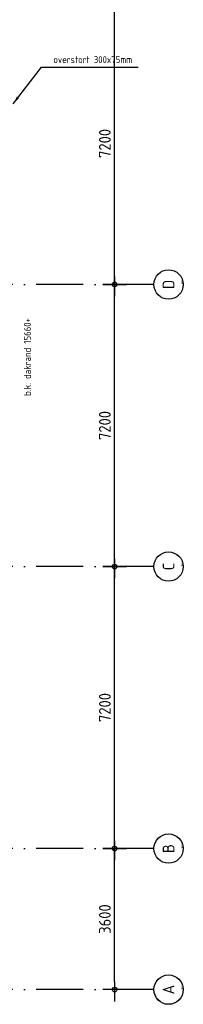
# Model space of a CAD drawing. Extents: x -9573 to 237800, y 0 to 168200.
# Tile 26 of 37: x 185338 to 189511, y 53005 to 78140. Entities that reach past the tile are written whole.
import ezdxf
from ezdxf.enums import TextEntityAlignment as Align

# ---------------------------------------------------------------- set-up
doc = ezdxf.new("R2010")
doc.units = 0
doc.header["$LTSCALE"] = 200
doc.linetypes.add('DASHDOT', pattern=[9, 6, -1.5, 0, -1.5])
doc.layers.get('0').update_dxf_attribs({"linetype": 'CONTINUOUS'})
doc.layers.get('DEFPOINTS').update_dxf_attribs({"linetype": 'CONTINUOUS'})
for name, color, linetype in [('AB$1A---_ATTRIB035', 3, 'CONTINUOUS'), ('AL$1----_MAATVOERING', 7, 'CONTINUOUS'), ('AL$1----_TEKST', 7, 'CONTINUOUS'), ('AL$1A---_ALGEMEEN', 8, 'CONTINUOUS'), ('AL$7----_STRAMIEN', 1, 'DASHDOT'), ('ALN-----_BLOCKNAAM', 2, 'CONTINUOUS'), ('MV-STRAMIEN', 7, 'CONTINUOUS')]:
    doc.layers.add(name, color=color, linetype=linetype)
doc.styles.get("Standard").update_dxf_attribs({"font": 'ISOCP'})
doc.dimstyles.new('018RADI100UIT', dxfattribs={"dimscale": 100, "dimtxt": 1.8, "dimasz": 2, "dimexe": 2, "dimexo": 3, "dimgap": 1, "dimtad": 1, "dimdec": 4, "dimrnd": 1, "dimtxsty": 'STANDARD', "dimblk1": 'MSTR3', "dimblk2": 'MSTR3', "dimcen": 3, "dimdle": 1.25, "dimse1": 1, "dimse2": 1, "dimclrd": 7, "dimclre": 1, "dimazin": 3, "dimtfac": 0.75, "dimtdec": 4, "dimtofl": 0, "dimtmove": 0, "dimatfit": 3, "dimtvp": 1.5, "dimtolj": 1, "dimtzin": 0})
doc.dimstyles.new('030STIP100UIT', dxfattribs={"dimscale": 100, "dimtxt": 3, "dimasz": 2, "dimexe": 2, "dimexo": 3, "dimgap": 1, "dimtad": 1, "dimdec": 4, "dimrnd": 1, "dimtxsty": 'STANDARD', "dimblk": 'MSTR3', "dimcen": 3, "dimdle": 1.25, "dimse1": 1, "dimse2": 1, "dimclrd": 7, "dimclre": 1, "dimazin": 3, "dimtfac": 0.75, "dimtdec": 4, "dimtix": 1, "dimtmove": 0, "dimatfit": 3, "dimtvp": 1.5, "dimtolj": 1, "dimtzin": 0})

# ---------------------------------------------------------------- blocks, each defined once
blk = doc.blocks.new('1010')
at = {"layer": 'AL$7----_STRAMIEN', "color": 7, "linetype": 'CONTINUOUS'}
blk.add_circle((0, 750), 750, dxfattribs=at)
at = {"layer": 'ALN-----_BLOCKNAAM', "linetype": 'CONTINUOUS'}
blk.add_text('1010', height=100, dxfattribs=at).set_placement((0, 0))
blk = doc.blocks.new('MSTR3')
at = {"color": 0, "linetype": 'CONTINUOUS'}
for p, q in [((0, 1.5), (0, 0)), ((-1, 0), (0, 0)), ((0, 0), (0, -1.5)), ((0, 0), (1.5, 0))]:
    blk.add_line(p, q, dxfattribs=at)
blk.add_circle((0, 0), 0.3, dxfattribs=at)
blk = doc.blocks.new('*D84')
at = {"color": 7, "linetype": 'BYBLOCK'}
blk.add_line((187760, 53581), (187760, 56781), dxfattribs=at)
at = {"layer": 'DEFPOINTS', "color": 0, "linetype": 'BYBLOCK'}
for p in [(187760, 56981), (188760, 56981), (188760, 53381)]:
    blk.add_point(p, dxfattribs=at)
at = {"color": 7, "linetype": 'BYBLOCK', "xscale": 200, "yscale": 200, "zscale": 200}
for p, rotation in [((187760, 56981), 90), ((187760, 53381), 270)]:
    blk.add_blockref('MSTR3', p, dxfattribs=dict(at, rotation=rotation))
at = {"color": 0, "linetype": 'BYBLOCK', "insert": (187510, 55181), "char_height": 300, "attachment_point": 5, "rotation": 90}
blk.add_mtext('\\A1;3600', dxfattribs=at)
blk = doc.blocks.new('*D85')
at = {"color": 7, "linetype": 'BYBLOCK'}
blk.add_line((187760, 57181), (187760, 63981), dxfattribs=at)
at = {"layer": 'DEFPOINTS', "color": 0, "linetype": 'BYBLOCK'}
for p in [(187760, 64181), (188760, 64181), (188760, 56981)]:
    blk.add_point(p, dxfattribs=at)
at = {"color": 7, "linetype": 'BYBLOCK', "xscale": 200, "yscale": 200, "zscale": 200}
for p, rotation in [((187760, 64181), 90), ((187760, 56981), 270)]:
    blk.add_blockref('MSTR3', p, dxfattribs=dict(at, rotation=rotation))
at = {"color": 0, "linetype": 'BYBLOCK', "insert": (187510, 60581), "char_height": 300, "attachment_point": 5, "rotation": 90}
blk.add_mtext('\\A1;7200', dxfattribs=at)
blk = doc.blocks.new('*D86')
at = {"color": 7, "linetype": 'BYBLOCK'}
blk.add_line((187760, 64381), (187760, 71181), dxfattribs=at)
at = {"layer": 'DEFPOINTS', "color": 0, "linetype": 'BYBLOCK'}
for p in [(187760, 71381), (188760, 71381), (188760, 64181)]:
    blk.add_point(p, dxfattribs=at)
at = {"color": 7, "linetype": 'BYBLOCK', "xscale": 200, "yscale": 200, "zscale": 200}
for p, rotation in [((187760, 71381), 90), ((187760, 64181), 270)]:
    blk.add_blockref('MSTR3', p, dxfattribs=dict(at, rotation=rotation))
at = {"color": 0, "linetype": 'BYBLOCK', "insert": (187510, 67781), "char_height": 300, "attachment_point": 5, "rotation": 90}
blk.add_mtext('\\A1;7200', dxfattribs=at)
blk = doc.blocks.new('*D87')
at = {"color": 7, "linetype": 'BYBLOCK'}
blk.add_line((187760, 71581), (187760, 78381), dxfattribs=at)
at = {"layer": 'DEFPOINTS', "color": 0, "linetype": 'BYBLOCK'}
for p in [(187760, 78581), (188760, 78581), (188760, 71381)]:
    blk.add_point(p, dxfattribs=at)
at = {"color": 7, "linetype": 'BYBLOCK', "xscale": 200, "yscale": 200, "zscale": 200}
for p, rotation in [((187760, 78581), 90), ((187760, 71381), 270)]:
    blk.add_blockref('MSTR3', p, dxfattribs=dict(at, rotation=rotation))
at = {"color": 0, "linetype": 'BYBLOCK', "insert": (187510, 74981), "char_height": 300, "attachment_point": 5, "rotation": 90}
blk.add_mtext('\\A1;7200', dxfattribs=at)

msp = doc.modelspace()

# ---------------------------------------------------------------- linework, layer by layer
at = {"layer": 'AL$1A---_ALGEMEEN', "color": 1, "linetype": 'DASHDOT'}
msp.add_line((188760.29813, 53380.40396), (164760.29813, 53380.40396), dxfattribs=at)
at = {"layer": 'AL$7----_STRAMIEN', "color": 1}
for p, q in [((188760.29813, 71380.58036), (164760.29813, 71380.58036)), ((188760.29813, 64180.58036), (164760.29813, 64180.58036)), ((188760.29813, 53380.58036), (164760.29813, 53380.58036))]:
    msp.add_line(p, q, dxfattribs=at)
msp.add_lwpolyline([(188760.29813, 56980.58036), (138360.29813, 56980.58036), (113714.55487, 56980.58036)], dxfattribs=at)

# ---------------------------------------------------------------- block references
at = {"layer": 'AL$1A---_ALGEMEEN', "color": 1, "linetype": 'DASHDOT'}
ref = msp.add_blockref('1010', (189510.29813, 53380.40396), dxfattribs=dict(at, xscale=0.5, yscale=0.5, zscale=0.5, rotation=90))
ref.add_attrib('STR-NAAM', 'A', dxfattribs={"layer": 'AB$1A---_ATTRIB035', "linetype": 'CONTINUOUS', "height": 300, "rotation": 90}).set_placement((189135.29813, 53380.40396), align=Align.MIDDLE)
at = {"layer": 'AL$7----_STRAMIEN'}
ref = msp.add_blockref('1010', (189510.29813, 71380.58036), dxfattribs=dict(at, xscale=0.5, yscale=0.5, zscale=0.5, rotation=90))
ref.add_attrib('STR-NAAM', 'D', dxfattribs={"color": 3, "linetype": 'CONTINUOUS', "height": 300, "rotation": 90}).set_placement((189135.29813, 71380.58036), align=Align.MIDDLE)
ref = msp.add_blockref('1010', (189510.29813, 64180.58036), dxfattribs=dict(at, xscale=0.5, yscale=0.5, zscale=0.5, rotation=90))
ref.add_attrib('STR-NAAM', 'C', dxfattribs={"color": 3, "linetype": 'CONTINUOUS', "height": 300, "rotation": 90}).set_placement((189135.29813, 64180.58036), align=Align.MIDDLE)
ref = msp.add_blockref('1010', (189510.29813, 56980.58036), dxfattribs=dict(at, xscale=0.5, yscale=0.5, zscale=0.5, rotation=90))
ref.add_attrib('STR-NAAM', 'B', dxfattribs={"color": 3, "linetype": 'CONTINUOUS', "height": 300, "rotation": 90}).set_placement((189135.29813, 56980.58036), align=Align.MIDDLE)
ref = msp.add_blockref('1010', (189510.29813, 53380.58036), dxfattribs=dict(at, xscale=0.5, yscale=0.5, zscale=0.5, rotation=90))
ref.add_attrib('STR-NAAM', 'A', dxfattribs={"color": 3, "linetype": 'CONTINUOUS', "height": 300, "rotation": 90}).set_placement((189135.29813, 53380.58036), align=Align.MIDDLE)

# ---------------------------------------------------------------- texts
at = {"layer": 'AL$1----_TEKST', "insert": (186195.85857, 77121.21699), "char_height": 180, "attachment_point": 4}
msp.add_mtext('\\A1;overstort 300x75mm', dxfattribs=at)
at = {"layer": 'AL$1----_TEKST', "color": 4, "insert": (185443.49292, 68536.79085), "char_height": 180, "width": 4831.75, "attachment_point": 1, "rotation": 90}
msp.add_mtext('b.k. dakrand 15660+', dxfattribs=at)

# ---------------------------------------------------------------- dimensions: what is measured, and where the dimension line sits
at = {"layer": 'MV-STRAMIEN', "color": 7}
for base, p1, p2, picture, middle in [((187760.29813, 78580.58036), (188760.29813, 71380.58036), (188760.29813, 78580.58036), '*D87', (187510.2686, 74980.58036)), ((187760.29813, 71380.58036), (188760.29813, 64180.58036), (188760.29813, 71380.58036), '*D86', (187510.2686, 67780.58036)), ((187760.29813, 64180.58036), (188760.29813, 56980.58036), (188760.29813, 64180.58036), '*D85', (187510.2686, 60580.58036)), ((187760.29813, 56980.58036), (188760.29813, 53380.58036), (188760.29813, 56980.58036), '*D84', (187510.29813, 55180.58036))]:
    dim = msp.add_linear_dim(base=base, p1=p1, p2=p2, angle=90, dimstyle='030STIP100UIT', dxfattribs=at)
    dim.commit()
    dim.dimension.update_dxf_attribs({"geometry": picture, "text_midpoint": middle})

# ---------------------------------------------------------------- leaders
at = {"layer": 'AL$1----_MAATVOERING', "color": 7, "annotation_type": 0, "has_hookline": 1, "hookline_direction": 0, "text_width": 2166.97386}
msp.add_leader([(185169.22218, 75995.84166), (185895.85857, 76931.21699), (186095.85857, 76931.21699)], dimstyle='018RADI100UIT', dxfattribs=at)

doc.saveas('drawing.dxf')
